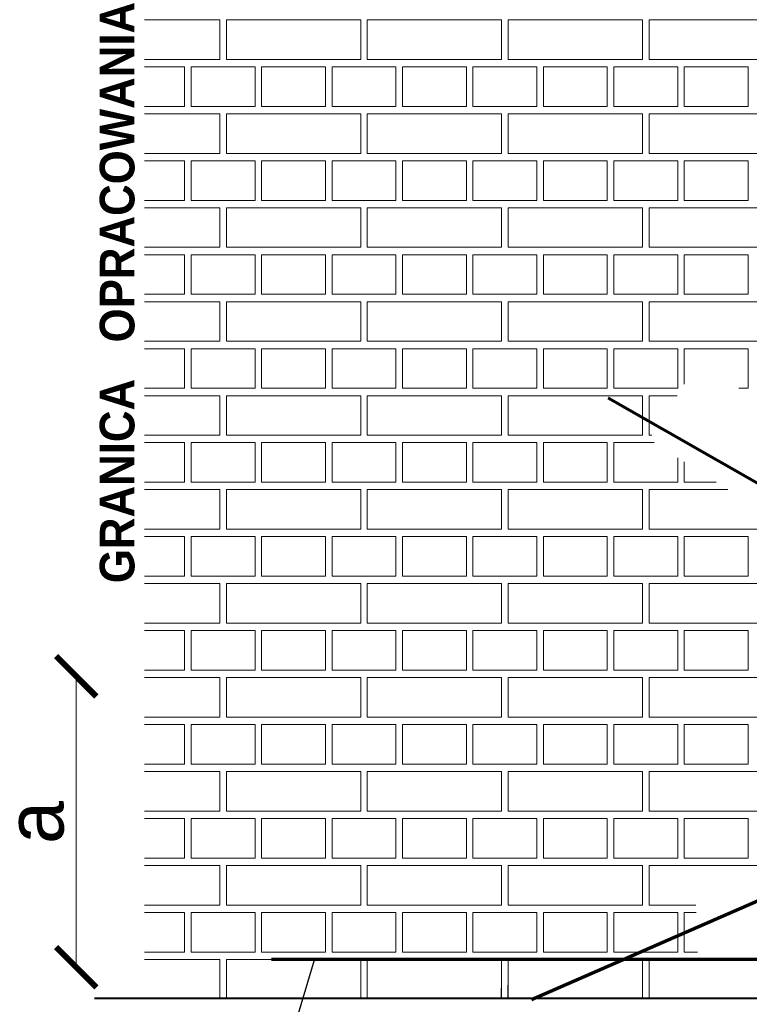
# Model space of a CAD drawing. Header units: millimetres. Extents: x 5545 to 136433, y -146986 to -36607.
# Tile 11 of 159: x 46014 to 46235, y -63819 to -63521. Entities that reach past the tile are written whole.
import ezdxf

# ---------------------------------------------------------------- set-up
doc = ezdxf.new("R2010")
doc.units = ezdxf.units.MM
doc.header["$LTSCALE"] = 8
doc.linetypes.add('DASHED2', pattern=[37.5, 25, -12.5])
doc.layers.add('1', color=7, linetype='Continuous')
doc.layers.add('widok', color=2, linetype='Continuous', lineweight=20)

# ---------------------------------------------------------------- blocks, each defined once
blk = doc.blocks.new('_ArchTick')
at = {"color": 0, "linetype": 'ByBlock', "const_width": 0.15}
blk.add_lwpolyline([(-0.5, -0.5), (0.5, 0.5)], dxfattribs=at)

msp = doc.modelspace()

# ---------------------------------------------------------------- linework, layer by layer
at = {"color": 5, "linetype": 'DASHED2', "lineweight": 70, "ltscale": 2}
for p, q in [((46508.321, -63816.252), (46192.492, -63635.6)), ((46526.735, -63661.65), (46169.263, -63817.759))]:
    msp.add_line(p, q, dxfattribs=at)
at = {"lineweight": 15}
msp.add_line((46031.36, -63719.807), (46031.36, -63807.878), dxfattribs=at)
at = {"color": 5, "lineweight": 70, "ltscale": 2}
msp.add_line((46090.498, -63805.446), (46637.837, -63805.446), dxfattribs=at)
at = {"color": 253, "lineweight": 25}
for p, q in [((46160.186, -63817.229), (46160.186, -63814.202)), ((46162.186, -63817.229), (46162.186, -63813.328))]:
    msp.add_line(p, q, dxfattribs=at)
at = {"color": 28, "lineweight": 40}
msp.add_line((46036.845, -63817.229), (46664.066, -63817.229), dxfattribs=at)
at = {"layer": '1', "color": 254, "lineweight": 15}
for p, q in [((46052.015, -63521.058), (46074.842, -63521.058)), ((46074.842, -63533.059), (46074.842, -63521.058)), ((46076.842, -63521.058), (46117.514, -63521.058)), ((46076.842, -63533.059), (46076.842, -63521.058)), ((46117.514, -63533.059), (46117.514, -63521.058)), ((46119.514, -63521.058), (46160.186, -63521.058)), ((46119.514, -63533.059), (46119.514, -63521.058)), ((46160.186, -63533.059), (46160.186, -63521.058)), ((46162.186, -63521.058), (46202.858, -63521.058)), ((46162.186, -63533.059), (46162.186, -63521.058)), ((46202.858, -63533.059), (46202.858, -63521.058)), ((46204.858, -63521.058), (46245.53, -63521.058)), ((46204.858, -63533.059), (46204.858, -63521.058)), ((46052.015, -63533.059), (46074.842, -63533.059)), ((46076.842, -63533.059), (46117.514, -63533.059)), ((46119.514, -63533.059), (46160.186, -63533.059)), ((46162.186, -63533.059), (46202.858, -63533.059)), ((46204.858, -63533.059), (46245.53, -63533.059)), ((46052.015, -63535.283), (46064.174, -63535.283)), ((46064.174, -63547.285), (46064.174, -63535.283)), ((46066.174, -63535.283), (46085.51, -63535.283)), ((46066.174, -63547.285), (46066.174, -63535.283)), ((46085.51, -63547.285), (46085.51, -63535.283)), ((46087.51, -63535.283), (46106.846, -63535.283)), ((46087.51, -63547.285), (46087.51, -63535.283)), ((46106.846, -63547.285), (46106.846, -63535.283)), ((46108.846, -63535.283), (46128.182, -63535.283)), ((46108.846, -63547.285), (46108.846, -63535.283)), ((46128.182, -63547.285), (46128.182, -63535.283)), ((46130.182, -63535.283), (46149.518, -63535.283)), ((46130.182, -63547.285), (46130.182, -63535.283)), ((46149.518, -63547.285), (46149.518, -63535.283)), ((46151.518, -63535.283), (46170.854, -63535.283)), ((46151.518, -63547.285), (46151.518, -63535.283)), ((46170.854, -63547.285), (46170.854, -63535.283)), ((46172.854, -63535.283), (46192.19, -63535.283)), ((46172.854, -63547.285), (46172.854, -63535.283)), ((46192.19, -63547.285), (46192.19, -63535.283)), ((46194.19, -63535.283), (46213.526, -63535.283)), ((46194.19, -63547.285), (46194.19, -63535.283)), ((46213.526, -63547.285), (46213.526, -63535.283)), ((46215.526, -63535.283), (46234.862, -63535.283)), ((46215.526, -63547.285), (46215.526, -63535.283)), ((46234.862, -63547.285), (46234.862, -63535.283)), ((46052.015, -63547.285), (46064.174, -63547.285)), ((46066.174, -63547.285), (46085.51, -63547.285)), ((46087.51, -63547.285), (46106.846, -63547.285)), ((46108.846, -63547.285), (46128.182, -63547.285)), ((46130.182, -63547.285), (46149.518, -63547.285)), ((46151.518, -63547.285), (46170.854, -63547.285)), ((46172.854, -63547.285), (46192.19, -63547.285)), ((46194.19, -63547.285), (46213.526, -63547.285)), ((46215.526, -63547.285), (46234.862, -63547.285)), ((46052.015, -63549.509), (46074.842, -63549.509)), ((46074.842, -63561.511), (46074.842, -63549.509)), ((46076.842, -63549.509), (46117.514, -63549.509)), ((46076.842, -63561.511), (46076.842, -63549.509)), ((46117.514, -63561.511), (46117.514, -63549.509)), ((46119.514, -63549.509), (46160.186, -63549.509)), ((46119.514, -63561.511), (46119.514, -63549.509)), ((46160.186, -63561.511), (46160.186, -63549.509)), ((46162.186, -63549.509), (46202.858, -63549.509)), ((46162.186, -63561.511), (46162.186, -63549.509)), ((46202.858, -63561.511), (46202.858, -63549.509)), ((46204.858, -63549.509), (46245.53, -63549.509)), ((46204.858, -63561.511), (46204.858, -63549.509)), ((46052.015, -63561.511), (46074.842, -63561.511)), ((46076.842, -63561.511), (46117.514, -63561.511)), ((46119.514, -63561.511), (46160.186, -63561.511)), ((46162.186, -63561.511), (46202.858, -63561.511)), ((46204.858, -63561.511), (46245.53, -63561.511)), ((46052.015, -63563.735), (46064.174, -63563.735)), ((46064.174, -63575.737), (46064.174, -63563.735)), ((46066.174, -63563.735), (46085.51, -63563.735)), ((46066.174, -63575.737), (46066.174, -63563.735)), ((46085.51, -63575.737), (46085.51, -63563.735)), ((46087.51, -63563.735), (46106.846, -63563.735)), ((46087.51, -63575.737), (46087.51, -63563.735)), ((46106.846, -63575.737), (46106.846, -63563.735)), ((46108.846, -63563.735), (46128.182, -63563.735)), ((46108.846, -63575.737), (46108.846, -63563.735)), ((46128.182, -63575.737), (46128.182, -63563.735)), ((46130.182, -63563.735), (46149.518, -63563.735)), ((46130.182, -63575.737), (46130.182, -63563.735)), ((46149.518, -63575.737), (46149.518, -63563.735)), ((46151.518, -63563.735), (46170.854, -63563.735)), ((46151.518, -63575.737), (46151.518, -63563.735)), ((46170.854, -63575.737), (46170.854, -63563.735)), ((46172.854, -63563.735), (46192.19, -63563.735)), ((46172.854, -63575.737), (46172.854, -63563.735)), ((46192.19, -63575.737), (46192.19, -63563.735)), ((46194.19, -63563.735), (46213.526, -63563.735)), ((46194.19, -63575.737), (46194.19, -63563.735)), ((46213.526, -63575.737), (46213.526, -63563.735)), ((46215.526, -63563.735), (46234.862, -63563.735)), ((46215.526, -63575.737), (46215.526, -63563.735)), ((46234.862, -63575.737), (46234.862, -63563.735)), ((46052.015, -63575.737), (46064.174, -63575.737)), ((46066.174, -63575.737), (46085.51, -63575.737)), ((46087.51, -63575.737), (46106.846, -63575.737)), ((46108.846, -63575.737), (46128.182, -63575.737)), ((46130.182, -63575.737), (46149.518, -63575.737)), ((46151.518, -63575.737), (46170.854, -63575.737)), ((46172.854, -63575.737), (46192.19, -63575.737)), ((46194.19, -63575.737), (46213.526, -63575.737)), ((46215.526, -63575.737), (46234.862, -63575.737)), ((46052.015, -63577.961), (46074.842, -63577.961)), ((46074.842, -63589.962), (46074.842, -63577.961)), ((46076.842, -63577.961), (46117.514, -63577.961)), ((46076.842, -63589.962), (46076.842, -63577.961)), ((46117.514, -63589.962), (46117.514, -63577.961)), ((46119.514, -63577.961), (46160.186, -63577.961)), ((46119.514, -63589.962), (46119.514, -63577.961)), ((46160.186, -63589.962), (46160.186, -63577.961)), ((46162.186, -63577.961), (46202.858, -63577.961)), ((46162.186, -63589.962), (46162.186, -63577.961)), ((46202.858, -63589.962), (46202.858, -63577.961)), ((46204.858, -63577.961), (46245.53, -63577.961)), ((46204.858, -63589.962), (46204.858, -63577.961)), ((46052.015, -63589.962), (46074.842, -63589.962)), ((46052.015, -63592.187), (46064.174, -63592.187)), ((46064.174, -63604.188), (46064.174, -63592.187)), ((46066.174, -63592.187), (46085.51, -63592.187)), ((46066.174, -63604.188), (46066.174, -63592.187)), ((46076.842, -63589.962), (46117.514, -63589.962)), ((46085.51, -63604.188), (46085.51, -63592.187)), ((46087.51, -63592.187), (46106.846, -63592.187)), ((46087.51, -63604.188), (46087.51, -63592.187)), ((46106.846, -63604.188), (46106.846, -63592.187)), ((46108.846, -63592.187), (46128.182, -63592.187)), ((46108.846, -63604.188), (46108.846, -63592.187)), ((46119.514, -63589.962), (46160.186, -63589.962)), ((46128.182, -63604.188), (46128.182, -63592.187)), ((46130.182, -63592.187), (46149.518, -63592.187)), ((46130.182, -63604.188), (46130.182, -63592.187)), ((46149.518, -63604.188), (46149.518, -63592.187)), ((46151.518, -63592.187), (46170.854, -63592.187)), ((46151.518, -63604.188), (46151.518, -63592.187)), ((46162.186, -63589.962), (46202.858, -63589.962)), ((46170.854, -63604.188), (46170.854, -63592.187)), ((46172.854, -63592.187), (46192.19, -63592.187)), ((46172.854, -63604.188), (46172.854, -63592.187)), ((46192.19, -63604.188), (46192.19, -63592.187)), ((46194.19, -63592.187), (46213.526, -63592.187)), ((46194.19, -63604.188), (46194.19, -63592.187)), ((46204.858, -63589.962), (46245.53, -63589.962)), ((46213.526, -63604.188), (46213.526, -63592.187)), ((46215.526, -63592.187), (46234.862, -63592.187)), ((46215.526, -63604.188), (46215.526, -63592.187)), ((46234.862, -63604.188), (46234.862, -63592.187)), ((46052.015, -63604.188), (46064.174, -63604.188)), ((46066.174, -63604.188), (46085.51, -63604.188)), ((46087.51, -63604.188), (46106.846, -63604.188)), ((46108.846, -63604.188), (46128.182, -63604.188)), ((46130.182, -63604.188), (46149.518, -63604.188)), ((46151.518, -63604.188), (46170.854, -63604.188)), ((46172.854, -63604.188), (46192.19, -63604.188)), ((46194.19, -63604.188), (46213.526, -63604.188)), ((46215.526, -63604.188), (46234.862, -63604.188)), ((46052.015, -63606.413), (46074.842, -63606.413)), ((46074.842, -63618.414), (46074.842, -63606.413)), ((46076.842, -63606.413), (46117.514, -63606.413)), ((46076.842, -63618.414), (46076.842, -63606.413)), ((46117.514, -63618.414), (46117.514, -63606.413)), ((46119.514, -63606.413), (46160.186, -63606.413)), ((46119.514, -63618.414), (46119.514, -63606.413)), ((46160.186, -63618.414), (46160.186, -63606.413)), ((46162.186, -63606.413), (46202.858, -63606.413)), ((46162.186, -63618.414), (46162.186, -63606.413)), ((46202.858, -63618.414), (46202.858, -63606.413)), ((46204.858, -63606.413), (46245.53, -63606.413)), ((46204.858, -63618.414), (46204.858, -63606.413)), ((46052.015, -63618.414), (46074.842, -63618.414)), ((46076.842, -63618.414), (46117.514, -63618.414)), ((46119.514, -63618.414), (46160.186, -63618.414)), ((46162.186, -63618.414), (46202.858, -63618.414)), ((46204.858, -63618.414), (46245.53, -63618.414)), ((46052.015, -63620.638), (46064.174, -63620.638)), ((46064.174, -63632.64), (46064.174, -63620.638)), ((46066.174, -63620.638), (46085.51, -63620.638)), ((46066.174, -63632.64), (46066.174, -63620.638)), ((46085.51, -63632.64), (46085.51, -63620.638)), ((46087.51, -63620.638), (46106.846, -63620.638)), ((46087.51, -63632.64), (46087.51, -63620.638)), ((46106.846, -63632.64), (46106.846, -63620.638)), ((46108.846, -63620.638), (46128.182, -63620.638)), ((46108.846, -63632.64), (46108.846, -63620.638)), ((46128.182, -63632.64), (46128.182, -63620.638)), ((46130.182, -63620.638), (46149.518, -63620.638)), ((46130.182, -63632.64), (46130.182, -63620.638)), ((46149.518, -63632.64), (46149.518, -63620.638)), ((46151.518, -63620.638), (46170.854, -63620.638)), ((46151.518, -63632.64), (46151.518, -63620.638)), ((46170.854, -63632.64), (46170.854, -63620.638)), ((46172.854, -63620.638), (46192.19, -63620.638)), ((46172.854, -63632.64), (46172.854, -63620.638)), ((46192.19, -63632.64), (46192.19, -63620.638)), ((46194.19, -63620.638), (46213.526, -63620.638)), ((46194.19, -63632.64), (46194.19, -63620.638)), ((46213.526, -63632.64), (46213.526, -63620.638)), ((46215.526, -63631.418), (46215.526, -63620.638)), ((46215.526, -63620.638), (46234.862, -63620.638)), ((46234.862, -63632.64), (46234.862, -63620.638)), ((46052.015, -63632.64), (46064.174, -63632.64)), ((46066.174, -63632.64), (46085.51, -63632.64)), ((46087.51, -63632.64), (46106.846, -63632.64)), ((46108.846, -63632.64), (46128.182, -63632.64)), ((46130.182, -63632.64), (46149.518, -63632.64)), ((46151.518, -63632.64), (46170.854, -63632.64)), ((46172.854, -63632.64), (46192.19, -63632.64)), ((46194.19, -63632.64), (46213.526, -63632.64)), ((46232.083, -63632.64), (46234.862, -63632.64)), ((46052.015, -63634.864), (46074.842, -63634.864)), ((46074.842, -63646.866), (46074.842, -63634.864)), ((46076.842, -63634.864), (46117.514, -63634.864)), ((46076.842, -63646.866), (46076.842, -63634.864)), ((46117.514, -63646.866), (46117.514, -63634.864)), ((46119.514, -63634.864), (46160.186, -63634.864)), ((46119.514, -63646.866), (46119.514, -63634.864)), ((46160.186, -63646.866), (46160.186, -63634.864)), ((46162.186, -63634.864), (46202.858, -63634.864)), ((46162.186, -63646.866), (46162.186, -63634.864)), ((46202.858, -63646.866), (46202.858, -63634.864)), ((46204.858, -63634.864), (46213.329, -63634.864)), ((46204.858, -63646.866), (46204.858, -63634.864)), ((46052.015, -63646.866), (46074.842, -63646.866)), ((46052.015, -63649.09), (46064.174, -63649.09)), ((46064.174, -63661.092), (46064.174, -63649.09)), ((46066.174, -63649.09), (46085.51, -63649.09)), ((46066.174, -63661.092), (46066.174, -63649.09)), ((46076.842, -63646.866), (46117.514, -63646.866)), ((46085.51, -63661.092), (46085.51, -63649.09)), ((46087.51, -63649.09), (46106.846, -63649.09)), ((46087.51, -63661.092), (46087.51, -63649.09)), ((46106.846, -63661.092), (46106.846, -63649.09)), ((46108.846, -63649.09), (46128.182, -63649.09)), ((46108.846, -63661.092), (46108.846, -63649.09)), ((46119.514, -63646.866), (46160.186, -63646.866)), ((46128.182, -63661.092), (46128.182, -63649.09)), ((46130.182, -63649.09), (46149.518, -63649.09)), ((46130.182, -63661.092), (46130.182, -63649.09)), ((46149.518, -63661.092), (46149.518, -63649.09)), ((46151.518, -63649.09), (46170.854, -63649.09)), ((46151.518, -63661.092), (46151.518, -63649.09)), ((46162.186, -63646.866), (46202.858, -63646.866)), ((46170.854, -63661.092), (46170.854, -63649.09)), ((46172.854, -63649.09), (46192.19, -63649.09)), ((46172.854, -63661.092), (46172.854, -63649.09)), ((46192.19, -63661.092), (46192.19, -63649.09)), ((46194.19, -63649.09), (46206.378, -63649.09)), ((46194.19, -63661.092), (46194.19, -63649.09)), ((46204.858, -63646.866), (46205.679, -63646.866)), ((46213.526, -63661.092), (46213.526, -63653.646)), ((46215.526, -63661.092), (46215.526, -63654.921)), ((46052.015, -63661.092), (46064.174, -63661.092)), ((46066.174, -63661.092), (46085.51, -63661.092)), ((46087.51, -63661.092), (46106.846, -63661.092)), ((46108.846, -63661.092), (46128.182, -63661.092)), ((46130.182, -63661.092), (46149.518, -63661.092)), ((46151.518, -63661.092), (46170.854, -63661.092)), ((46172.854, -63661.092), (46192.19, -63661.092)), ((46194.19, -63661.092), (46213.526, -63661.092)), ((46215.526, -63661.092), (46225.207, -63661.092)), ((46052.015, -63663.316), (46074.842, -63663.316)), ((46074.842, -63675.317), (46074.842, -63663.316)), ((46076.842, -63663.316), (46117.514, -63663.316)), ((46076.842, -63675.317), (46076.842, -63663.316)), ((46117.514, -63675.317), (46117.514, -63663.316)), ((46119.514, -63663.316), (46160.186, -63663.316)), ((46119.514, -63675.317), (46119.514, -63663.316)), ((46160.186, -63675.317), (46160.186, -63663.316)), ((46162.186, -63663.316), (46202.858, -63663.316)), ((46162.186, -63675.317), (46162.186, -63663.316)), ((46202.858, -63675.317), (46202.858, -63663.316)), ((46204.858, -63663.316), (46228.696, -63663.316)), ((46204.858, -63675.317), (46204.858, -63663.316)), ((46052.015, -63675.317), (46074.842, -63675.317)), ((46076.842, -63675.317), (46117.514, -63675.317)), ((46119.514, -63675.317), (46160.186, -63675.317)), ((46162.186, -63675.317), (46202.858, -63675.317)), ((46204.858, -63675.317), (46245.53, -63675.317)), ((46052.015, -63677.542), (46064.174, -63677.542)), ((46064.174, -63689.543), (46064.174, -63677.542)), ((46066.174, -63677.542), (46085.51, -63677.542)), ((46066.174, -63689.543), (46066.174, -63677.542)), ((46085.51, -63689.543), (46085.51, -63677.542)), ((46087.51, -63677.542), (46106.846, -63677.542)), ((46087.51, -63689.543), (46087.51, -63677.542)), ((46106.846, -63689.543), (46106.846, -63677.542)), ((46108.846, -63677.542), (46128.182, -63677.542)), ((46108.846, -63689.543), (46108.846, -63677.542)), ((46128.182, -63689.543), (46128.182, -63677.542)), ((46130.182, -63677.542), (46149.518, -63677.542)), ((46130.182, -63689.543), (46130.182, -63677.542)), ((46149.518, -63689.543), (46149.518, -63677.542)), ((46151.518, -63677.542), (46170.854, -63677.542)), ((46151.518, -63689.543), (46151.518, -63677.542)), ((46170.854, -63689.543), (46170.854, -63677.542)), ((46172.854, -63677.542), (46192.19, -63677.542)), ((46172.854, -63689.543), (46172.854, -63677.542)), ((46192.19, -63689.543), (46192.19, -63677.542)), ((46194.19, -63677.542), (46213.526, -63677.542)), ((46194.19, -63689.543), (46194.19, -63677.542)), ((46213.526, -63689.543), (46213.526, -63677.542)), ((46215.526, -63677.542), (46234.862, -63677.542)), ((46215.526, -63689.543), (46215.526, -63677.542)), ((46234.862, -63689.543), (46234.862, -63677.542)), ((46052.015, -63689.543), (46064.174, -63689.543)), ((46066.174, -63689.543), (46085.51, -63689.543)), ((46087.51, -63689.543), (46106.846, -63689.543)), ((46108.846, -63689.543), (46128.182, -63689.543)), ((46130.182, -63689.543), (46149.518, -63689.543)), ((46151.518, -63689.543), (46170.854, -63689.543)), ((46172.854, -63689.543), (46192.19, -63689.543)), ((46194.19, -63689.543), (46213.526, -63689.543)), ((46215.526, -63689.543), (46234.862, -63689.543)), ((46052.015, -63691.767), (46074.842, -63691.767)), ((46074.842, -63703.769), (46074.842, -63691.767)), ((46076.842, -63691.767), (46117.514, -63691.767)), ((46076.842, -63703.769), (46076.842, -63691.767)), ((46117.514, -63703.769), (46117.514, -63691.767)), ((46119.514, -63691.767), (46160.186, -63691.767)), ((46119.514, -63703.769), (46119.514, -63691.767)), ((46160.186, -63703.769), (46160.186, -63691.767)), ((46162.186, -63691.767), (46202.858, -63691.767)), ((46162.186, -63703.769), (46162.186, -63691.767)), ((46202.858, -63703.769), (46202.858, -63691.767)), ((46204.858, -63691.767), (46245.53, -63691.767)), ((46204.858, -63703.769), (46204.858, -63691.767)), ((46052.015, -63703.769), (46074.842, -63703.769)), ((46076.842, -63703.769), (46117.514, -63703.769)), ((46119.514, -63703.769), (46160.186, -63703.769)), ((46162.186, -63703.769), (46202.858, -63703.769)), ((46204.858, -63703.769), (46245.53, -63703.769)), ((46052.015, -63705.993), (46064.174, -63705.993)), ((46064.174, -63717.995), (46064.174, -63705.993)), ((46066.174, -63705.993), (46085.51, -63705.993)), ((46066.174, -63717.995), (46066.174, -63705.993)), ((46085.51, -63717.995), (46085.51, -63705.993)), ((46087.51, -63705.993), (46106.846, -63705.993)), ((46087.51, -63717.995), (46087.51, -63705.993)), ((46106.846, -63717.995), (46106.846, -63705.993)), ((46108.846, -63705.993), (46128.182, -63705.993)), ((46108.846, -63717.995), (46108.846, -63705.993)), ((46128.182, -63717.995), (46128.182, -63705.993)), ((46130.182, -63705.993), (46149.518, -63705.993)), ((46130.182, -63717.995), (46130.182, -63705.993)), ((46149.518, -63717.995), (46149.518, -63705.993)), ((46151.518, -63705.993), (46170.854, -63705.993)), ((46151.518, -63717.995), (46151.518, -63705.993)), ((46170.854, -63717.995), (46170.854, -63705.993)), ((46172.854, -63705.993), (46192.19, -63705.993)), ((46172.854, -63717.995), (46172.854, -63705.993)), ((46192.19, -63717.995), (46192.19, -63705.993)), ((46194.19, -63705.993), (46213.526, -63705.993)), ((46194.19, -63717.995), (46194.19, -63705.993)), ((46213.526, -63717.995), (46213.526, -63705.993)), ((46215.526, -63705.993), (46234.862, -63705.993)), ((46215.526, -63717.995), (46215.526, -63705.993)), ((46234.862, -63717.995), (46234.862, -63705.993)), ((46052.015, -63717.995), (46064.174, -63717.995)), ((46052.015, -63720.219), (46074.842, -63720.219)), ((46066.174, -63717.995), (46085.51, -63717.995)), ((46074.842, -63732.221), (46074.842, -63720.219)), ((46076.842, -63720.219), (46117.514, -63720.219)), ((46076.842, -63732.221), (46076.842, -63720.219)), ((46087.51, -63717.995), (46106.846, -63717.995)), ((46108.846, -63717.995), (46128.182, -63717.995)), ((46117.514, -63732.221), (46117.514, -63720.219)), ((46119.514, -63720.219), (46160.186, -63720.219)), ((46119.514, -63732.221), (46119.514, -63720.219)), ((46130.182, -63717.995), (46149.518, -63717.995)), ((46151.518, -63717.995), (46170.854, -63717.995)), ((46160.186, -63732.221), (46160.186, -63720.219)), ((46162.186, -63720.219), (46202.858, -63720.219)), ((46162.186, -63732.221), (46162.186, -63720.219)), ((46172.854, -63717.995), (46192.19, -63717.995)), ((46194.19, -63717.995), (46213.526, -63717.995)), ((46202.858, -63732.221), (46202.858, -63720.219)), ((46204.858, -63720.219), (46245.53, -63720.219)), ((46204.858, -63732.221), (46204.858, -63720.219)), ((46215.526, -63717.995), (46234.862, -63717.995)), ((46052.015, -63732.221), (46074.842, -63732.221)), ((46076.842, -63732.221), (46117.514, -63732.221)), ((46119.514, -63732.221), (46160.186, -63732.221)), ((46162.186, -63732.221), (46202.858, -63732.221)), ((46204.858, -63732.221), (46245.53, -63732.221)), ((46052.015, -63734.445), (46064.174, -63734.445)), ((46064.174, -63746.446), (46064.174, -63734.445)), ((46066.174, -63734.445), (46085.51, -63734.445)), ((46066.174, -63746.446), (46066.174, -63734.445)), ((46085.51, -63746.446), (46085.51, -63734.445)), ((46087.51, -63734.445), (46106.846, -63734.445)), ((46087.51, -63746.446), (46087.51, -63734.445)), ((46106.846, -63746.446), (46106.846, -63734.445)), ((46108.846, -63734.445), (46128.182, -63734.445)), ((46108.846, -63746.446), (46108.846, -63734.445)), ((46128.182, -63746.446), (46128.182, -63734.445)), ((46130.182, -63734.445), (46149.518, -63734.445)), ((46130.182, -63746.446), (46130.182, -63734.445)), ((46149.518, -63746.446), (46149.518, -63734.445)), ((46151.518, -63734.445), (46170.854, -63734.445)), ((46151.518, -63746.446), (46151.518, -63734.445)), ((46170.854, -63746.446), (46170.854, -63734.445)), ((46172.854, -63734.445), (46192.19, -63734.445)), ((46172.854, -63746.446), (46172.854, -63734.445)), ((46192.19, -63746.446), (46192.19, -63734.445)), ((46194.19, -63734.445), (46213.526, -63734.445)), ((46194.19, -63746.446), (46194.19, -63734.445)), ((46213.526, -63746.446), (46213.526, -63734.445)), ((46215.526, -63734.445), (46234.862, -63734.445)), ((46215.526, -63746.446), (46215.526, -63734.445)), ((46234.862, -63746.446), (46234.862, -63734.445)), ((46052.015, -63746.446), (46064.174, -63746.446)), ((46066.174, -63746.446), (46085.51, -63746.446)), ((46087.51, -63746.446), (46106.846, -63746.446)), ((46108.846, -63746.446), (46128.182, -63746.446)), ((46130.182, -63746.446), (46149.518, -63746.446)), ((46151.518, -63746.446), (46170.854, -63746.446)), ((46172.854, -63746.446), (46192.19, -63746.446)), ((46194.19, -63746.446), (46213.526, -63746.446)), ((46215.526, -63746.446), (46234.862, -63746.446)), ((46052.015, -63748.671), (46074.842, -63748.671)), ((46074.842, -63760.672), (46074.842, -63748.671)), ((46076.842, -63748.671), (46117.514, -63748.671)), ((46076.842, -63760.672), (46076.842, -63748.671)), ((46117.514, -63760.672), (46117.514, -63748.671)), ((46119.514, -63748.671), (46160.186, -63748.671)), ((46119.514, -63760.672), (46119.514, -63748.671)), ((46160.186, -63760.672), (46160.186, -63748.671)), ((46162.186, -63748.671), (46202.858, -63748.671)), ((46162.186, -63760.672), (46162.186, -63748.671)), ((46202.858, -63760.672), (46202.858, -63748.671)), ((46204.858, -63748.671), (46245.53, -63748.671)), ((46204.858, -63760.672), (46204.858, -63748.671)), ((46052.015, -63760.672), (46074.842, -63760.672)), ((46076.842, -63760.672), (46117.514, -63760.672)), ((46119.514, -63760.672), (46160.186, -63760.672)), ((46162.186, -63760.672), (46202.858, -63760.672)), ((46204.858, -63760.672), (46245.53, -63760.672)), ((46052.015, -63762.897), (46064.174, -63762.897)), ((46064.174, -63774.898), (46064.174, -63762.897)), ((46066.174, -63762.897), (46085.51, -63762.897)), ((46066.174, -63774.898), (46066.174, -63762.897)), ((46085.51, -63774.898), (46085.51, -63762.897)), ((46087.51, -63762.897), (46106.846, -63762.897)), ((46087.51, -63774.898), (46087.51, -63762.897)), ((46106.846, -63774.898), (46106.846, -63762.897)), ((46108.846, -63762.897), (46128.182, -63762.897)), ((46108.846, -63774.898), (46108.846, -63762.897)), ((46128.182, -63774.898), (46128.182, -63762.897)), ((46130.182, -63762.897), (46149.518, -63762.897)), ((46130.182, -63774.898), (46130.182, -63762.897)), ((46149.518, -63774.898), (46149.518, -63762.897)), ((46151.518, -63762.897), (46170.854, -63762.897)), ((46151.518, -63774.898), (46151.518, -63762.897)), ((46170.854, -63774.898), (46170.854, -63762.897)), ((46172.854, -63762.897), (46192.19, -63762.897)), ((46172.854, -63774.898), (46172.854, -63762.897)), ((46192.19, -63774.898), (46192.19, -63762.897)), ((46194.19, -63762.897), (46213.526, -63762.897)), ((46194.19, -63774.898), (46194.19, -63762.897)), ((46213.526, -63774.898), (46213.526, -63762.897)), ((46215.526, -63762.897), (46234.862, -63762.897)), ((46215.526, -63774.898), (46215.526, -63762.897)), ((46234.862, -63774.898), (46234.862, -63762.897)), ((46052.015, -63774.898), (46064.174, -63774.898)), ((46052.015, -63777.122), (46074.842, -63777.122)), ((46066.174, -63774.898), (46085.51, -63774.898)), ((46074.842, -63789.124), (46074.842, -63777.122)), ((46076.842, -63777.122), (46117.514, -63777.122)), ((46076.842, -63789.124), (46076.842, -63777.122)), ((46087.51, -63774.898), (46106.846, -63774.898)), ((46108.846, -63774.898), (46128.182, -63774.898)), ((46117.514, -63789.124), (46117.514, -63777.122)), ((46119.514, -63777.122), (46160.186, -63777.122)), ((46119.514, -63789.124), (46119.514, -63777.122)), ((46130.182, -63774.898), (46149.518, -63774.898)), ((46151.518, -63774.898), (46170.854, -63774.898)), ((46160.186, -63789.124), (46160.186, -63777.122)), ((46162.186, -63777.122), (46202.858, -63777.122)), ((46162.186, -63789.124), (46162.186, -63777.122)), ((46172.854, -63774.898), (46192.19, -63774.898)), ((46194.19, -63774.898), (46213.526, -63774.898)), ((46202.858, -63789.124), (46202.858, -63777.122)), ((46204.858, -63777.122), (46245.093, -63777.122)), ((46204.858, -63789.124), (46204.858, -63777.122)), ((46215.526, -63774.898), (46234.862, -63774.898)), ((46052.015, -63789.124), (46074.842, -63789.124)), ((46076.842, -63789.124), (46117.514, -63789.124)), ((46119.514, -63789.124), (46160.186, -63789.124)), ((46162.186, -63789.124), (46202.858, -63789.124)), ((46204.858, -63789.124), (46217.611, -63789.124)), ((46217.611, -63789.124), (46218.993, -63789.124)), ((46052.015, -63791.348), (46064.174, -63791.348)), ((46064.174, -63803.35), (46064.174, -63791.348)), ((46066.174, -63791.348), (46085.51, -63791.348)), ((46066.174, -63803.35), (46066.174, -63791.348)), ((46085.51, -63803.35), (46085.51, -63791.348)), ((46087.51, -63791.348), (46106.846, -63791.348)), ((46087.51, -63803.35), (46087.51, -63791.348)), ((46106.846, -63803.35), (46106.846, -63791.348)), ((46108.846, -63791.348), (46128.182, -63791.348)), ((46108.846, -63803.35), (46108.846, -63791.348)), ((46128.182, -63803.35), (46128.182, -63791.348)), ((46130.182, -63791.348), (46149.518, -63791.348)), ((46130.182, -63803.35), (46130.182, -63791.348)), ((46149.518, -63803.35), (46149.518, -63791.348)), ((46151.518, -63791.348), (46170.854, -63791.348)), ((46151.518, -63803.35), (46151.518, -63791.348)), ((46170.854, -63803.35), (46170.854, -63791.348)), ((46172.854, -63791.348), (46192.19, -63791.348)), ((46172.854, -63803.35), (46172.854, -63791.348)), ((46192.19, -63800.226), (46192.19, -63791.348)), ((46194.19, -63791.348), (46212.518, -63791.348)), ((46194.19, -63799.352), (46194.19, -63791.348)), ((46212.518, -63791.348), (46213.526, -63791.348)), ((46213.526, -63803.35), (46213.526, -63791.348)), ((46215.526, -63791.348), (46219.071, -63791.348)), ((46215.526, -63803.35), (46215.526, -63791.348)), ((46192.19, -63803.35), (46192.19, -63800.226)), ((46194.19, -63803.35), (46194.19, -63799.352)), ((46052.015, -63803.35), (46064.174, -63803.35)), ((46066.174, -63803.35), (46085.51, -63803.35)), ((46087.51, -63803.35), (46106.846, -63803.35)), ((46108.846, -63803.35), (46128.182, -63803.35)), ((46130.182, -63803.35), (46149.518, -63803.35)), ((46151.518, -63803.35), (46170.854, -63803.35)), ((46172.854, -63803.35), (46185.036, -63803.35)), ((46185.036, -63803.35), (46192.19, -63803.35)), ((46194.19, -63803.35), (46213.526, -63803.35)), ((46215.526, -63803.35), (46219.495, -63803.35)), ((46052.015, -63805.574), (46074.842, -63805.574)), ((46074.842, -63817.229), (46074.842, -63805.574)), ((46076.842, -63805.574), (46103.529, -63805.574)), ((46076.842, -63817.229), (46076.842, -63805.574)), ((46103.529, -63805.574), (46117.514, -63805.574)), ((46117.514, -63817.229), (46117.514, -63805.574)), ((46119.514, -63805.574), (46160.186, -63805.574)), ((46119.514, -63817.229), (46119.514, -63805.574)), ((46160.186, -63814.202), (46160.186, -63805.574)), ((46162.186, -63805.574), (46179.943, -63805.574)), ((46162.186, -63813.328), (46162.186, -63805.574)), ((46179.943, -63805.574), (46202.858, -63805.574)), ((46202.858, -63817.229), (46202.858, -63805.574)), ((46204.858, -63805.574), (46219.574, -63805.574)), ((46204.858, -63817.229), (46204.858, -63805.574))]:
    msp.add_line(p, q, dxfattribs=at)
at = {"layer": '1', "color": 250, "lineweight": 25}
msp.add_line((46061.254, -63946.763), (46103.509, -63805.64), dxfattribs=at)

# ---------------------------------------------------------------- block references
at = {"lineweight": 15, "xscale": 12.25, "yscale": 12.25, "zscale": 12.25}
for p, rotation in [((46031.36, -63719.807), 90), ((46031.36, -63807.878), 270)]:
    msp.add_blockref('_ArchTick', p, dxfattribs=dict(at, rotation=rotation))

# ---------------------------------------------------------------- texts
at = {"color": 250, "linetype": 'Continuous', "lineweight": 25}
msp.add_text('a', height=17.5, rotation=90, dxfattribs=at).set_placement((46027.525, -63770.563))
at = {"layer": 'widok', "color": 7, "insert": (46038.485, -63695.753), "char_height": 10.5, "width": 459.22317, "attachment_point": 1, "rotation": 90}
msp.add_mtext('{\\fArial|b1|i0|c238|p34; GRANICA   OPRACOWANIA}', dxfattribs=at)

doc.saveas('drawing.dxf')
